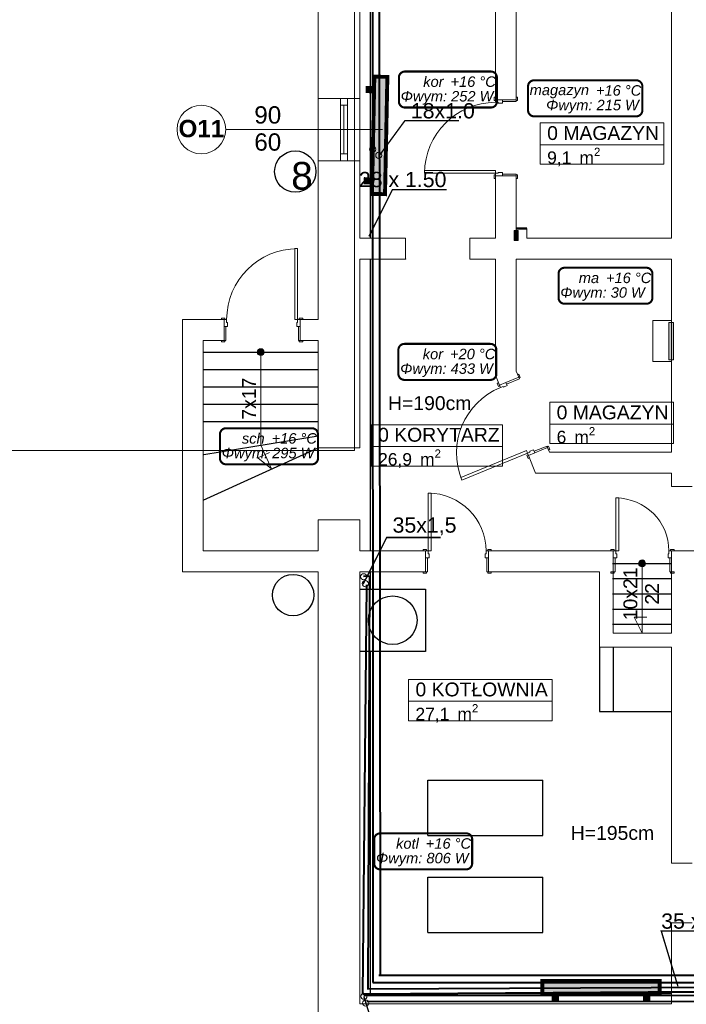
# Model space of a CAD drawing. Header units: millimetres. Extents: x 2801 to 11405, y 932 to 4606.
# Tile 3 of 8: x 5243 to 6205, y 1866 to 3287. Entities that reach past the tile are written whole.
import ezdxf
from ezdxf.lldxf.tags import DXFTag

# ---------------------------------------------------------------- set-up
doc = ezdxf.new("R2010")
doc.units = ezdxf.units.MM
doc.linetypes.add('Przerywana', pattern=[400, 200, -200])
for name, color, linetype in [('2D - Ogólne', 7, 'Continuous'), ('Elementy modelu - Strefy', 7, 'Continuous'), ('IS_Text_Konstrukcji', 7, 'Continuous'), ('Konstrukcja - Ściany zew', 7, 'Continuous'), ('Opisy - Teksty', 7, 'Continuous')]:
    doc.layers.add(name, color=color, linetype=linetype)
for name, color, linetype, true_color in [('IS_Grafika', 7, 'SOLID', 0x000000), ('IS_Grzejniki_Plan_rzut', 7, 'SOLID', 0x000000), ('IS_Opisy_działek_Therm', 7, 'SOLID', 0x000000), ('IS_Powrót', 5, 'DASH', 0x0000ff), ('IS_Rozdzielacze_Zasilanie', 1, 'SOLID', 0xff0000), ('IS_Zasilanie', 1, 'SOLID', 0xff0000)]:
    doc.layers.add(name, color=color, linetype=linetype, true_color=true_color)
doc.styles.get("Standard").update_dxf_attribs({"font": 'arial.ttf'})
doc.styles.add('STYL_AUTOMATYCZNY_1', font='arial.ttf')
doc.styles.add('STYL_AUTOMATYCZNY_2', font='arialbd.ttf')
tags = doc.linetypes.add('DASH', pattern=[15, 10, -5]).pattern_tags.tags
tags[6:7] = [DXFTag(74, 4), DXFTag(75, 0), DXFTag(340, '0'), DXFTag(46, 0.0), DXFTag(50, 0.0), DXFTag(44, 0.0), DXFTag(45, 0.0)]
tags[4:5] = [DXFTag(74, 4), DXFTag(75, 0), DXFTag(340, '0'), DXFTag(46, 0.0), DXFTag(50, 0.0), DXFTag(44, 0.0), DXFTag(45, 0.0)]
tags = doc.linetypes.add('SOLID', pattern=[10, 10, 0]).pattern_tags.tags
tags[6:7] = [DXFTag(74, 4), DXFTag(75, 0), DXFTag(340, '0'), DXFTag(46, 0.0), DXFTag(50, 0.0), DXFTag(44, 0.0), DXFTag(45, 0.0)]
tags[4:5] = [DXFTag(74, 4), DXFTag(75, 0), DXFTag(340, '0'), DXFTag(46, 0.0), DXFTag(50, 0.0), DXFTag(44, 0.0), DXFTag(45, 0.0)]

# ---------------------------------------------------------------- blocks, each defined once
blk = doc.blocks.new('Linia_7_1', base_point=(-10692, -35577))
at = {"layer": '2D - Ogólne', "linetype": 'Continuous', "lineweight": 0, "true_color": 0x000000}
blk.add_hatch(color=18, dxfattribs=at).paths.add_polyline_path([(-10742, -35577), (-10738, -35596), (-10727, -35613), (-10711, -35623), (-10692, -35627), (-10673, -35623), (-10657, -35613), (-10646, -35596), (-10642, -35577), (-10646, -35558), (-10657, -35542), (-10673, -35531), (-10692, -35527), (-10711, -35531), (-10727, -35542), (-10738, -35558)])
at = {"layer": '2D - Ogólne', "color": 7, "linetype": 'Continuous', "lineweight": 15}
blk.add_line((-10692, -35627), (-10692, -36587), dxfattribs=at)
blk.add_circle((-10692, -35577), 50, dxfattribs=at)
blk = doc.blocks.new('Linia_8_1', base_point=(-16196, -32527))
at = {"layer": '2D - Ogólne', "linetype": 'Continuous', "lineweight": 0, "true_color": 0x000000}
blk.add_hatch(color=18, dxfattribs=at).paths.add_polyline_path([(-16246, -32527), (-16242, -32546), (-16231, -32563), (-16215, -32573), (-16196, -32577), (-16177, -32573), (-16161, -32563), (-16150, -32546), (-16146, -32527), (-16150, -32508), (-16161, -32492), (-16177, -32481), (-16196, -32477), (-16215, -32481), (-16231, -32492), (-16242, -32508)])
at = {"layer": '2D - Ogólne', "color": 7, "linetype": 'Continuous', "lineweight": 15}
blk.add_line((-16196, -32577), (-16196, -33872), dxfattribs=at)
blk.add_circle((-16196, -32527), 50, dxfattribs=at)

msp = doc.modelspace()

# ---------------------------------------------------------------- hatches: boundary and pattern name
at = {"layer": '2D - Ogólne', "linetype": 'Continuous', "lineweight": 0}
for points in [[(5956.59227, 2968.74423), (5962.33598, 2968.74423), (5962.33598, 2983.10351), (5956.59227, 2983.10351)], [(6179.78221, 2850.40913), (6179.78221, 2796.42241), (6186.41788, 2796.42241), (6186.41788, 2850.40913)]]:
    msp.add_hatch(color=255, dxfattribs=at).paths.add_polyline_path(points)
at = {"layer": 'IS_Grzejniki_Plan_rzut'}
for points in [[(5754.5885, 3205.15672), (5751.19908, 3035.82418), (5770.0138, 3035.44758), (5773.40323, 3204.78012)], [(5997.08106, 1880.6181), (6166.44751, 1880.6181), (6166.44751, 1899.43659), (5997.08106, 1899.43659)]]:
    msp.add_hatch(color=8, dxfattribs=at).paths.add_polyline_path(points)

# ---------------------------------------------------------------- linework, layer by layer
at = {"lineweight": 0}
for centre in [(5752.09892, 3100.31732), (5761.01559, 3091.54425), (5739.08736, 2483.02868), (5741.61738, 2473.20174), (5739.54096, 1877.4291), (5742.07098, 1867.60216)]:
    msp.add_circle(centre, 4.45926, dxfattribs=at)
at = {"layer": '2D - Ogólne', "color": 7, "linetype": 'Continuous', "lineweight": 25}
for p, q in [((5748.61561, 3367.82213), (5748.61561, 2971.82213)), ((5748.61561, 2941.82213), (5748.61561, 2520.39268)), ((5507.61561, 2807.39268), (5673.61561, 2807.39268)), ((5507.61561, 2782.39268), (5673.61561, 2782.39268)), ((5507.61561, 2757.39268), (5673.61561, 2757.39268)), ((5507.61561, 2732.39268), (5673.61561, 2732.39268)), ((5507.61561, 2707.39268), (5673.61561, 2707.39268)), ((5508.69498, 2659.5716), (5673.61561, 2686.43147)), ((5507.61561, 2593.82952), (5673.61561, 2669.39268)), ((6098.51871, 2502.39268), (6183.51871, 2502.39268)), ((5748.61561, 2490.39268), (5748.61561, 2465.39268)), ((6098.51871, 2480.39268), (6183.51871, 2480.39268)), ((5733.61561, 2465.39268), (5828.61561, 2465.39268)), ((5828.61561, 2465.39268), (5828.61561, 2375.39268)), ((6098.51871, 2458.39268), (6183.51871, 2458.39268)), ((6098.51871, 2436.39268), (6183.51871, 2436.39268)), ((6098.51871, 2414.39268), (6183.51871, 2414.39268)), ((5828.61561, 2375.39268), (5733.61561, 2375.39268)), ((5748.61561, 2375.39268), (5748.61561, 1881.39268)), ((5831.61561, 2109.39268), (5831.61561, 2189.39268)), ((5831.61561, 2189.39268), (5997.61561, 2189.39268)), ((5997.61561, 2109.39268), (5997.61561, 2189.39268)), ((5831.61561, 2109.39268), (5997.61561, 2109.39268)), ((5831.61561, 1969.39268), (5831.61561, 2049.39268)), ((5831.61561, 2049.39268), (5997.61561, 2049.39268)), ((5997.61561, 1969.39268), (5997.61561, 2049.39268)), ((5831.61561, 1969.39268), (5997.61561, 1969.39268)), ((5748.61561, 1881.39268), (6183.51871, 1881.39268))]:
    msp.add_line(p, q, dxfattribs=at)
at = {"layer": '2D - Ogólne', "color": 7, "linetype": 'Continuous', "lineweight": 15}
for p, q in [((5540.0521, 3128.82213), (5766.54273, 3128.82213)), ((5606.07515, 2638.95153), (5590.61561, 2672.91364)), ((5586.63974, 2654.83125), (5603.22064, 2662.37887)), ((5606.07515, 2638.95153), (5586.63974, 2654.83125)), ((6141.01871, 2401.39268), (6129.52684, 2424.67087)), ((6129.52684, 2424.67087), (6147.74477, 2424.67087))]:
    msp.add_line(p, q, dxfattribs=at)
at = {"layer": '2D - Ogólne', "color": 7, "linetype": 'Continuous', "lineweight": 50}
msp.add_line((5974.51871, 2985.82213), (5959.51871, 2985.82213), dxfattribs=at)
at = {"layer": '2D - Ogólne', "color": 7, "linetype": 'Przerywana', "lineweight": 25}
for p, q in [((6079.51871, 2381.39268), (6079.51871, 2288.39268)), ((6099.51871, 2381.39268), (6099.51871, 2288.39268)), ((6079.51871, 2288.39268), (6183.51871, 2288.39268))]:
    msp.add_line(p, q, dxfattribs=at)
at = {"layer": '2D - Ogólne', "color": 255, "linetype": 'Continuous', "lineweight": 0}
for points in [[(5956.59227, 2968.74423), (5956.59227, 2983.10351), (5962.33598, 2983.10351), (5962.33598, 2968.74423)], [(6179.78221, 2850.40913), (6186.41788, 2850.40913), (6186.41788, 2796.42241), (6179.78221, 2796.42241)]]:
    msp.add_lwpolyline(points, close=True, dxfattribs=at)
at = {"layer": '2D - Ogólne', "color": 7, "linetype": 'Continuous', "lineweight": 15}
msp.add_circle((5504.92257, 3128.82213), 35.12953, dxfattribs=at)
at = {"layer": '2D - Ogólne', "color": 7, "linetype": 'Continuous', "lineweight": 25}
msp.add_circle((5781.11561, 2420.39268), 35.12953, dxfattribs=at)
at = {"layer": 'Elementy modelu - Strefy', "color": 7, "linetype": 'Continuous', "lineweight": 13}
for p, q in [((5994.06837, 3138.30136), (6172.57337, 3138.30136)), ((5994.06837, 3106.87276), (5994.06837, 3138.30136)), ((6172.57337, 3138.30136), (6172.57337, 3106.87276)), ((6172.57337, 3106.87276), (5994.06837, 3106.87276)), ((5994.06837, 3106.87276), (6172.57337, 3106.87276)), ((5994.06837, 3078.58696), (5994.06837, 3106.87276)), ((6172.57337, 3106.87276), (6172.57337, 3078.58696)), ((6172.57337, 3078.58696), (5994.06837, 3078.58696)), ((6007.70045, 2734.95361), (6186.20545, 2734.95361)), ((6007.70045, 2703.52501), (6007.70045, 2734.95361)), ((6186.20545, 2734.95361), (6186.20545, 2703.52501)), ((5750.03461, 2702.66707), (5939.72261, 2702.66707)), ((5750.03461, 2671.23847), (5750.03461, 2702.66707)), ((5939.72261, 2702.66707), (5939.72261, 2671.23847)), ((6186.20545, 2703.52501), (6007.70045, 2703.52501)), ((6007.70045, 2703.52501), (6186.20545, 2703.52501)), ((6007.70045, 2675.23921), (6007.70045, 2703.52501)), ((6186.20545, 2703.52501), (6186.20545, 2675.23921)), ((6186.20545, 2675.23921), (6007.70045, 2675.23921)), ((5939.72261, 2671.23847), (5750.03461, 2671.23847)), ((5750.03461, 2671.23847), (5939.72261, 2671.23847)), ((5750.03461, 2642.95267), (5750.03461, 2671.23847)), ((5939.72261, 2671.23847), (5939.72261, 2642.95267)), ((5939.72261, 2642.95267), (5750.03461, 2642.95267)), ((5803.9787, 2334.94763), (6011.4387, 2334.94763)), ((5803.9787, 2303.51903), (5803.9787, 2334.94763)), ((6011.4387, 2334.94763), (6011.4387, 2303.51903)), ((6011.4387, 2303.51903), (5803.9787, 2303.51903)), ((5803.9787, 2303.51903), (6011.4387, 2303.51903)), ((5803.9787, 2275.23323), (5803.9787, 2303.51903)), ((6011.4387, 2303.51903), (6011.4387, 2275.23323)), ((6011.4387, 2275.23323), (5803.9787, 2275.23323))]:
    msp.add_line(p, q, dxfattribs=at)
at = {"layer": 'IS_Grafika'}
for centre in [(5640.4885, 3068.1151), (5637.41645, 2456.63881)]:
    msp.add_circle(centre, 29.88934, dxfattribs=at)
at = {"layer": 'IS_Grzejniki_Plan_rzut', "const_width": 5.64555}
for points in [[(5754.5885, 3205.15672), (5751.19908, 3035.82418), (5770.0138, 3035.44758), (5773.40323, 3204.78012), (5754.5885, 3205.15672)], [(5754.25897, 3188.69383), (5744.85161, 3188.88213), (5744.75746, 3184.17845), (5754.16482, 3183.99015)], [(5751.52861, 3052.28707), (5742.12124, 3052.47537), (5742.21539, 3057.17905), (5751.62276, 3056.99075)], [(5997.08106, 1880.6181), (6166.44751, 1880.6181), (6166.44751, 1899.43659), (5997.08106, 1899.43659), (5997.08106, 1880.6181)], [(6013.54724, 1880.6181), (6013.54724, 1871.20885), (6018.25186, 1871.20885), (6018.25186, 1880.6181)], [(6149.98133, 1880.6181), (6149.98133, 1871.20885), (6145.2767, 1871.20885), (6145.2767, 1880.6181)]]:
    msp.add_lwpolyline(points, dxfattribs=at)
at = {"layer": 'IS_Opisy_działek_Therm', "ltscale": 10, "const_width": 2}
for points in [[(5762.31621, 3091.91275), (5798.78872, 3141.68907), (5876.93872, 3141.68907)], [(5746.87248, 2974.58186), (5780.7549, 3042.02798), (5858.9049, 3042.02798)], [(5738.50817, 2472.32135), (5772.39059, 2539.76747), (5850.54059, 2539.76747)], [(6192.81652, 1891.67552), (6168.70984, 1971.75156), (6237.85984, 1971.75156)], [(5739.42714, 1877.13155), (5754.42658, 1829.48708), (5832.57658, 1829.48708)]]:
    msp.add_lwpolyline(points, dxfattribs=at)
at = {"layer": 'IS_Powrót', "lineweight": 40, "ltscale": 10}
for p, q in [((5761.17011, 3478.14745), (5763.03913, 1907.61979)), ((5746.93218, 2483.97567), (5739.13532, 2483.62567)), ((5760.88141, 1907.74852), (6246.40639, 1907.77822))]:
    msp.add_line(p, q, dxfattribs=at)
at = {"layer": 'IS_Powrót', "lineweight": 40}
msp.add_lwpolyline([(5747.50929, 2483.68652), (5745.09561, 1888.18843), (6256.44872, 1890.44635)], dxfattribs=at)
at = {"layer": 'IS_Powrót', "lineweight": 35}
msp.add_lwpolyline([(6269.01173, 2046.21936), (6261.45113, 2046.27302), (6261.45113, 1869.69561), (5743.70242, 1869.69561)], dxfattribs=at)
at = {"layer": 'IS_Rozdzielacze_Zasilanie', "lineweight": 40}
for p, q in [((5751.98203, 3463.91618), (5752.38456, 1897.06273)), ((5738.06969, 1880.2697), (5743.58532, 2471.47567)), ((5752.38456, 1897.06273), (6293.2317, 1897.09262))]:
    msp.add_line(p, q, dxfattribs=at)
at = {"layer": 'IS_Text_Konstrukcji', "color": 18, "linetype": 'SOLID', "ltscale": 10, "true_color": 0x000000, "const_width": 3}
for points in [[(5798.70198, 3160.57567), (5922.86865, 3160.57567, 0.414214), (5931.53532, 3169.24233), (5931.53532, 3203.909, 0.414214), (5922.86865, 3212.57567), (5798.70198, 3212.57567, 0.414214), (5790.03532, 3203.909), (5790.03532, 3169.24233, 0.414214), (5798.70198, 3160.57567)], [(5985.15198, 3147.87567), (6132.81865, 3147.87567, 0.414214), (6141.48532, 3156.54233), (6141.48532, 3191.209, 0.414214), (6132.81865, 3199.87567), (5985.15198, 3199.87567, 0.414214), (5976.48532, 3191.209), (5976.48532, 3156.54233, 0.414214), (5985.15198, 3147.87567)], [(6029.15198, 2877.24567), (6147.31865, 2877.24567, 0.414214), (6155.98532, 2885.91233), (6155.98532, 2920.579, 0.414214), (6147.31865, 2929.24567), (6029.15198, 2929.24567, 0.414214), (6020.48532, 2920.579), (6020.48532, 2885.91233, 0.414214), (6029.15198, 2877.24567)], [(5797.99727, 2767.32941), (5922.16393, 2767.32941, 0.414214), (5930.8306, 2775.99608), (5930.8306, 2810.66275, 0.414214), (5922.16393, 2819.32941), (5797.99727, 2819.32941, 0.414214), (5789.3306, 2810.66275), (5789.3306, 2775.99608, 0.414214), (5797.99727, 2767.32941)], [(5540.43798, 2645.47267), (5664.60465, 2645.47267, 0.414214), (5673.27132, 2654.13933), (5673.27132, 2688.806, 0.414214), (5664.60465, 2697.47267), (5540.43798, 2697.47267, 0.414214), (5531.77132, 2688.806), (5531.77132, 2654.13933, 0.414214), (5540.43798, 2645.47267)], [(5763.02049, 2060.5783), (5887.18716, 2060.5783, 0.414214), (5895.85382, 2069.24497), (5895.85382, 2103.91163, 0.414214), (5887.18716, 2112.5783), (5763.02049, 2112.5783, 0.414214), (5754.35382, 2103.91163), (5754.35382, 2069.24497, 0.414214), (5763.02049, 2060.5783)]]:
    msp.add_lwpolyline(points, format="xyb", dxfattribs=at)
at = {"layer": 'IS_Zasilanie', "lineweight": 40, "ltscale": 10}
msp.add_line((6301.77436, 1878.37609), (5739.58891, 1878.02609), dxfattribs=at)
at = {"layer": 'IS_Zasilanie', "lineweight": 50}
msp.add_lwpolyline([(5738.06969, 1880.2697), (6287.20246, 1884.42042), (6283.27458, 2053.04791), (6292.01681, 2052.97109)], dxfattribs=at)
at = {"layer": 'Konstrukcja - Ściany zew', "linetype": 'Continuous', "lineweight": 0}
for p, q in [((5705.61561, 3173.82213), (5673.61561, 3173.82213)), ((5673.61561, 3173.82213), (5673.61561, 3083.82213)), ((5705.61561, 3173.82213), (5673.61561, 3173.82213)), ((5715.61561, 3173.82213), (5705.61561, 3173.82213)), ((5705.61561, 3173.82213), (5705.61561, 3163.82213)), ((5715.61561, 3173.82213), (5705.61561, 3173.82213)), ((5715.61561, 3173.82213), (5705.61561, 3173.82213)), ((5733.61561, 3173.82213), (5715.61561, 3173.82213)), ((5715.61561, 3163.82213), (5715.61561, 3173.82213)), ((5733.61561, 3173.82213), (5715.61561, 3173.82213)), ((5733.61561, 3173.82213), (5733.61561, 3083.82213)), ((5929.51871, 3175.62213), (5927.61871, 3175.62213)), ((5927.61871, 3175.62213), (5927.61871, 3170.62213)), ((5927.61871, 3170.62213), (5929.51871, 3170.62213)), ((5929.51871, 3171.92213), (5929.51871, 3175.62213)), ((5929.51871, 3170.62213), (5929.51871, 3175.62213)), ((5929.51871, 3171.92213), (5929.51871, 3175.62213)), ((5929.51871, 3171.92213), (5929.51871, 3175.62213)), ((5929.51871, 3171.92213), (5939.51871, 3171.92213)), ((5929.51871, 3168.12213), (5929.51871, 3171.92213)), ((5929.51871, 3171.92213), (5939.51871, 3171.92213)), ((5929.51871, 3171.92213), (5939.51871, 3171.92213)), ((5929.51871, 3171.92213), (5939.51871, 3171.92213)), ((5939.51871, 3171.92213), (5959.51871, 3171.92213)), ((5959.51871, 3171.92213), (5939.51871, 3171.92213)), ((5939.51871, 3171.92213), (5939.51871, 3169.42213)), ((5939.51871, 3171.92213), (5939.51871, 3166.92213)), ((5939.51871, 3171.92213), (5959.51871, 3171.92213)), ((5939.51871, 3171.92213), (5959.51871, 3171.92213)), ((5959.51871, 3171.92213), (5959.51871, 3175.62213)), ((5961.41871, 3175.62213), (5959.51871, 3175.62213)), ((5959.51871, 3175.62213), (5959.51871, 3170.62213)), ((5959.51871, 3171.92213), (5959.51871, 3175.62213)), ((5959.51871, 3171.92213), (5959.51871, 3175.62213)), ((5959.51871, 3169.42213), (5959.51871, 3171.92213)), ((5959.51871, 3170.62213), (5961.41871, 3170.62213)), ((5961.41871, 3170.62213), (5961.41871, 3175.62213)), ((5705.61561, 3163.82213), (5715.61561, 3163.82213)), ((5705.61561, 3163.82213), (5705.61561, 3093.82213)), ((5710.61561, 3163.82213), (5710.61561, 3093.82213)), ((5715.61561, 3093.82213), (5715.61561, 3163.82213)), ((5933.51871, 3168.12213), (5929.51871, 3168.12213)), ((5933.51871, 3166.92213), (5933.51871, 3168.12213)), ((5939.51871, 3166.92213), (5933.51871, 3166.92213)), ((5939.51871, 3169.42213), (5959.51871, 3169.42213)), ((5715.61561, 3093.82213), (5705.61561, 3093.82213)), ((5705.61561, 3093.82213), (5705.61561, 3083.82213)), ((5715.61561, 3083.82213), (5715.61561, 3093.82213)), ((5705.61561, 3083.82213), (5673.61561, 3083.82213)), ((5705.61561, 3083.82213), (5673.61561, 3083.82213)), ((5715.61561, 3083.82213), (5705.61561, 3083.82213)), ((5715.61561, 3083.82213), (5705.61561, 3083.82213)), ((5715.61561, 3083.82213), (5705.61561, 3083.82213)), ((5733.61561, 3083.82213), (5715.61561, 3083.82213)), ((5733.61561, 3083.82213), (5715.61561, 3083.82213)), ((5929.51871, 3069.72213), (5827.11871, 3069.72213)), ((5827.11871, 3069.72213), (5827.11871, 3065.72213)), ((5827.11871, 3065.72213), (5929.51871, 3065.72213)), ((5927.61871, 3063.22213), (5927.61871, 3058.22213)), ((5929.51871, 3063.22213), (5927.61871, 3063.22213)), ((5927.61871, 3058.22213), (5929.51871, 3058.22213)), ((5929.51871, 3065.72213), (5929.51871, 3069.72213)), ((5929.51871, 3061.92213), (5929.51871, 3065.72213)), ((5929.51871, 3065.72213), (5933.51871, 3065.72213)), ((5929.51871, 3058.22213), (5929.51871, 3063.22213)), ((5929.51871, 3061.92213), (5929.51871, 3058.22213)), ((5929.51871, 3061.92213), (5939.51871, 3061.92213)), ((5939.51871, 3061.92213), (5929.51871, 3061.92213)), ((5929.51871, 3061.92213), (5939.51871, 3061.92213)), ((5929.51871, 3061.92213), (5939.51871, 3061.92213)), ((5929.51871, 3061.92213), (5929.51871, 3058.22213)), ((5929.51871, 3061.92213), (5929.51871, 3058.22213)), ((5933.51871, 3065.72213), (5933.51871, 3066.92213)), ((5933.51871, 3066.92213), (5939.51871, 3066.92213)), ((5939.51871, 3066.92213), (5939.51871, 3061.92213)), ((5959.51871, 3064.42213), (5939.51871, 3064.42213)), ((5939.51871, 3064.42213), (5939.51871, 3061.92213)), ((5939.51871, 3061.92213), (5959.51871, 3061.92213)), ((5939.51871, 3061.92213), (5959.51871, 3061.92213)), ((5939.51871, 3061.92213), (5959.51871, 3061.92213)), ((5939.51871, 3061.92213), (5959.51871, 3061.92213)), ((5959.51871, 3061.92213), (5959.51871, 3064.42213)), ((5959.51871, 3063.22213), (5959.51871, 3058.22213)), ((5961.41871, 3063.22213), (5959.51871, 3063.22213)), ((5959.51871, 3061.92213), (5959.51871, 3058.22213)), ((5959.51871, 3061.92213), (5959.51871, 3058.22213)), ((5959.51871, 3061.92213), (5959.51871, 3058.22213)), ((5959.51871, 3058.22213), (5961.41871, 3058.22213)), ((5961.41871, 3058.22213), (5961.41871, 3063.22213)), ((5799.61561, 2941.82213), (5799.61561, 2971.82213)), ((5799.61561, 2941.82213), (5799.61561, 2971.82213)), ((5892.61561, 2941.82213), (5892.61561, 2971.82213)), ((5892.61561, 2941.82213), (5892.61561, 2971.82213)), ((5639.81561, 2854.39268), (5639.81561, 2956.79268)), ((5639.81561, 2956.79268), (5643.81561, 2956.79268)), ((5643.81561, 2956.79268), (5643.81561, 2854.39268)), ((5533.91561, 2854.39268), (5533.91561, 2856.29268)), ((5533.91561, 2856.29268), (5538.91561, 2856.29268)), ((5537.61561, 2854.39268), (5533.91561, 2854.39268)), ((5538.91561, 2854.39268), (5533.91561, 2854.39268)), ((5537.61561, 2854.39268), (5533.91561, 2854.39268)), ((5537.61561, 2854.39268), (5533.91561, 2854.39268)), ((5537.61561, 2854.39268), (5537.61561, 2844.39268)), ((5541.41561, 2854.39268), (5537.61561, 2854.39268)), ((5537.61561, 2854.39268), (5537.61561, 2844.39268)), ((5537.61561, 2854.39268), (5537.61561, 2844.39268)), ((5537.61561, 2854.39268), (5537.61561, 2844.39268)), ((5537.61561, 2844.39268), (5537.61561, 2824.39268)), ((5537.61561, 2824.39268), (5537.61561, 2844.39268)), ((5537.61561, 2844.39268), (5540.11561, 2844.39268)), ((5537.61561, 2844.39268), (5542.61561, 2844.39268)), ((5537.61561, 2844.39268), (5537.61561, 2824.39268)), ((5537.61561, 2844.39268), (5537.61561, 2824.39268)), ((5538.91561, 2856.29268), (5538.91561, 2854.39268)), ((5540.11561, 2844.39268), (5540.11561, 2824.39268)), ((5541.41561, 2850.39268), (5541.41561, 2854.39268)), ((5542.61561, 2850.39268), (5541.41561, 2850.39268)), ((5542.61561, 2844.39268), (5542.61561, 2850.39268)), ((5643.81561, 2854.39268), (5639.81561, 2854.39268)), ((5643.81561, 2850.39268), (5642.61561, 2850.39268)), ((5642.61561, 2850.39268), (5642.61561, 2844.39268)), ((5642.61561, 2844.39268), (5647.61561, 2844.39268)), ((5647.61561, 2854.39268), (5643.81561, 2854.39268)), ((5643.81561, 2854.39268), (5643.81561, 2850.39268)), ((5645.11561, 2824.39268), (5645.11561, 2844.39268)), ((5645.11561, 2844.39268), (5647.61561, 2844.39268)), ((5646.31561, 2856.29268), (5651.31561, 2856.29268)), ((5646.31561, 2854.39268), (5646.31561, 2856.29268)), ((5651.31561, 2854.39268), (5646.31561, 2854.39268)), ((5647.61561, 2854.39268), (5651.31561, 2854.39268)), ((5647.61561, 2854.39268), (5647.61561, 2844.39268)), ((5647.61561, 2844.39268), (5647.61561, 2854.39268)), ((5647.61561, 2854.39268), (5647.61561, 2844.39268)), ((5647.61561, 2854.39268), (5647.61561, 2844.39268)), ((5647.61561, 2854.39268), (5651.31561, 2854.39268)), ((5647.61561, 2854.39268), (5651.31561, 2854.39268)), ((5647.61561, 2844.39268), (5647.61561, 2824.39268)), ((5647.61561, 2844.39268), (5647.61561, 2824.39268)), ((5647.61561, 2844.39268), (5647.61561, 2824.39268)), ((5647.61561, 2844.39268), (5647.61561, 2824.39268)), ((5651.31561, 2856.29268), (5651.31561, 2854.39268)), ((5537.61561, 2824.39268), (5533.91561, 2824.39268)), ((5533.91561, 2822.49268), (5533.91561, 2824.39268)), ((5533.91561, 2824.39268), (5538.91561, 2824.39268)), ((5537.61561, 2824.39268), (5533.91561, 2824.39268)), ((5537.61561, 2824.39268), (5533.91561, 2824.39268)), ((5538.91561, 2822.49268), (5533.91561, 2822.49268)), ((5540.11561, 2824.39268), (5537.61561, 2824.39268)), ((5538.91561, 2824.39268), (5538.91561, 2822.49268)), ((5647.61561, 2824.39268), (5645.11561, 2824.39268)), ((5646.31561, 2824.39268), (5651.31561, 2824.39268)), ((5646.31561, 2822.49268), (5646.31561, 2824.39268)), ((5651.31561, 2822.49268), (5646.31561, 2822.49268)), ((5647.61561, 2824.39268), (5651.31561, 2824.39268)), ((5647.61561, 2824.39268), (5651.31561, 2824.39268)), ((5647.61561, 2824.39268), (5651.31561, 2824.39268)), ((5651.31561, 2824.39268), (5651.31561, 2822.49268)), ((5963.3786, 2775.42038), (5961.62082, 2774.69912)), ((5963.02539, 2771.27608), (5961.62082, 2774.69912)), ((5961.62082, 2774.69912), (5963.51888, 2770.07339)), ((5963.02539, 2771.27608), (5961.62082, 2774.69912)), ((5963.02539, 2771.27608), (5961.62082, 2774.69912)), ((5965.27666, 2770.79465), (5963.3786, 2775.42038)), ((5933.86645, 2763.31076), (5932.10867, 2762.58949)), ((5932.10867, 2762.58949), (5934.00673, 2757.96377)), ((5935.27101, 2759.88772), (5933.86645, 2763.31076)), ((5935.76451, 2758.68503), (5933.86645, 2763.31076)), ((5935.27101, 2759.88772), (5933.86645, 2763.31076)), ((5935.27101, 2759.88772), (5933.86645, 2763.31076)), ((5934.00673, 2757.96377), (5935.76451, 2758.68503)), ((5935.27101, 2759.88772), (5944.52247, 2763.68384)), ((5935.27101, 2759.88772), (5944.52247, 2763.68384)), ((5935.27101, 2759.88772), (5944.52247, 2763.68384)), ((5935.27101, 2759.88772), (5944.52247, 2763.68384)), ((5936.71354, 2756.37216), (5935.27101, 2759.88772)), ((5946.42053, 2759.05811), (5940.86966, 2756.78044)), ((5944.52247, 2763.68384), (5963.02539, 2771.27608)), ((5963.02539, 2771.27608), (5944.52247, 2763.68384)), ((5944.52247, 2763.68384), (5963.02539, 2771.27608)), ((5944.52247, 2763.68384), (5963.02539, 2771.27608)), ((5944.52247, 2763.68384), (5945.4715, 2761.37097)), ((5944.52247, 2763.68384), (5946.42053, 2759.05811)), ((5945.4715, 2761.37097), (5963.97442, 2768.96322)), ((5963.97442, 2768.96322), (5963.02539, 2771.27608)), ((5963.51888, 2770.07339), (5965.27666, 2770.79465)), ((5940.41412, 2757.89061), (5936.71354, 2756.37216)), ((5940.86966, 2756.78044), (5940.41412, 2757.89061)), ((5673.61561, 2669.39268), (5733.61561, 2669.39268)), ((5673.61561, 2669.39268), (5733.61561, 2669.39268)), ((5974.06737, 2665.33782), (5879.33244, 2626.46554)), ((5880.85089, 2622.76496), (5975.58582, 2661.63724)), ((5975.58582, 2661.63724), (5974.06737, 2665.33782)), ((5976.53485, 2659.32437), (5974.77707, 2658.60311)), ((5974.77707, 2658.60311), (5976.67513, 2653.97738)), ((5975.58582, 2661.63724), (5979.2864, 2663.15569)), ((5977.02834, 2658.12168), (5975.58582, 2661.63724)), ((5978.43291, 2654.69865), (5976.53485, 2659.32437)), ((5977.02834, 2658.12168), (5986.2798, 2661.91781)), ((5986.2798, 2661.91781), (5977.02834, 2658.12168)), ((5977.02834, 2658.12168), (5986.2798, 2661.91781)), ((5977.02834, 2658.12168), (5986.2798, 2661.91781)), ((5978.83087, 2664.26586), (5984.38174, 2666.54353)), ((5979.2864, 2663.15569), (5978.83087, 2664.26586)), ((5984.38174, 2666.54353), (5986.2798, 2661.91781)), ((6003.83369, 2671.82291), (5985.33077, 2664.23067)), ((5985.33077, 2664.23067), (5986.2798, 2661.91781)), ((5986.2798, 2661.91781), (6004.78272, 2669.51005)), ((5986.2798, 2661.91781), (6004.78272, 2669.51005)), ((5986.2798, 2661.91781), (6004.78272, 2669.51005)), ((5986.2798, 2661.91781), (6004.78272, 2669.51005)), ((6004.78272, 2669.51005), (6003.83369, 2671.82291)), ((6006.047, 2671.434), (6004.28922, 2670.71274)), ((6004.28922, 2670.71274), (6006.18728, 2666.08701)), ((6004.78272, 2669.51005), (6006.18728, 2666.08701)), ((6004.78272, 2669.51005), (6006.18728, 2666.08701)), ((6004.78272, 2669.51005), (6006.18728, 2666.08701)), ((6007.94506, 2666.80827), (6006.047, 2671.434)), ((6006.18728, 2666.08701), (6007.94506, 2666.80827)), ((5976.67513, 2653.97738), (5978.43291, 2654.69865)), ((5977.02834, 2658.12168), (5978.43291, 2654.69865)), ((5977.02834, 2658.12168), (5978.43291, 2654.69865)), ((5977.02834, 2658.12168), (5978.43291, 2654.69865)), ((5879.33244, 2626.46554), (5880.85089, 2622.76496)), ((5832.41561, 2603.79268), (5832.41561, 2520.39268)), ((5836.41561, 2603.79268), (5832.41561, 2603.79268)), ((5836.41561, 2520.39268), (5836.41561, 2603.79268)), ((6103.31871, 2596.79268), (6103.31871, 2520.39268)), ((6107.31871, 2596.79268), (6103.31871, 2596.79268)), ((6107.31871, 2520.39268), (6107.31871, 2596.79268)), ((5673.61561, 2565.39268), (5733.61561, 2565.39268)), ((5673.61561, 2565.39268), (5733.61561, 2565.39268)), ((5829.91561, 2522.29268), (5824.91561, 2522.29268)), ((5824.91561, 2522.29268), (5824.91561, 2520.39268)), ((5828.61561, 2520.39268), (5824.91561, 2520.39268)), ((5824.91561, 2520.39268), (5829.91561, 2520.39268)), ((5828.61561, 2520.39268), (5824.91561, 2520.39268)), ((5828.61561, 2520.39268), (5824.91561, 2520.39268)), ((5828.61561, 2520.39268), (5828.61561, 2510.39268)), ((5828.61561, 2510.39268), (5828.61561, 2520.39268)), ((5828.61561, 2520.39268), (5832.41561, 2520.39268)), ((5828.61561, 2520.39268), (5828.61561, 2510.39268)), ((5828.61561, 2520.39268), (5828.61561, 2510.39268)), ((5829.91561, 2520.39268), (5829.91561, 2522.29268)), ((5832.41561, 2520.39268), (5832.41561, 2516.39268)), ((5832.41561, 2520.39268), (5836.41561, 2520.39268)), ((5832.41561, 2516.39268), (5833.61561, 2516.39268)), ((5833.61561, 2516.39268), (5833.61561, 2510.39268)), ((5914.61561, 2510.39268), (5914.61561, 2516.39268)), ((5914.61561, 2516.39268), (5915.81561, 2516.39268)), ((5915.81561, 2516.39268), (5915.81561, 2520.39268)), ((5915.81561, 2520.39268), (5919.61561, 2520.39268)), ((5923.31561, 2522.29268), (5918.31561, 2522.29268)), ((5918.31561, 2522.29268), (5918.31561, 2520.39268)), ((5918.31561, 2520.39268), (5923.31561, 2520.39268)), ((5919.61561, 2520.39268), (5923.31561, 2520.39268)), ((5919.61561, 2520.39268), (5919.61561, 2510.39268)), ((5919.61561, 2520.39268), (5919.61561, 2510.39268)), ((5919.61561, 2520.39268), (5919.61561, 2510.39268)), ((5919.61561, 2520.39268), (5919.61561, 2510.39268)), ((5919.61561, 2520.39268), (5923.31561, 2520.39268)), ((5919.61561, 2520.39268), (5923.31561, 2520.39268)), ((5923.31561, 2520.39268), (5923.31561, 2522.29268)), ((6100.81871, 2522.29268), (6095.81871, 2522.29268)), ((6095.81871, 2522.29268), (6095.81871, 2520.39268)), ((6099.51871, 2520.39268), (6095.81871, 2520.39268)), ((6095.81871, 2520.39268), (6100.81871, 2520.39268)), ((6099.51871, 2520.39268), (6095.81871, 2520.39268)), ((6099.51871, 2520.39268), (6095.81871, 2520.39268)), ((6099.51871, 2520.39268), (6099.51871, 2510.39268)), ((6099.51871, 2510.39268), (6099.51871, 2520.39268)), ((6099.51871, 2520.39268), (6103.31871, 2520.39268)), ((6099.51871, 2520.39268), (6099.51871, 2510.39268)), ((6099.51871, 2520.39268), (6099.51871, 2510.39268)), ((6100.81871, 2520.39268), (6100.81871, 2522.29268)), ((6103.31871, 2520.39268), (6103.31871, 2516.39268)), ((6103.31871, 2520.39268), (6107.31871, 2520.39268)), ((6103.31871, 2516.39268), (6104.51871, 2516.39268)), ((6104.51871, 2516.39268), (6104.51871, 2510.39268)), ((6178.51871, 2510.39268), (6178.51871, 2516.39268)), ((6178.51871, 2516.39268), (6179.71871, 2516.39268)), ((6179.71871, 2516.39268), (6179.71871, 2520.39268)), ((6179.71871, 2520.39268), (6183.51871, 2520.39268)), ((6187.21871, 2522.29268), (6182.21871, 2522.29268)), ((6182.21871, 2522.29268), (6182.21871, 2520.39268)), ((6182.21871, 2520.39268), (6187.21871, 2520.39268)), ((6183.51871, 2520.39268), (6187.21871, 2520.39268)), ((6183.51871, 2520.39268), (6183.51871, 2510.39268)), ((6183.51871, 2520.39268), (6183.51871, 2510.39268)), ((6183.51871, 2520.39268), (6183.51871, 2510.39268)), ((6183.51871, 2520.39268), (6183.51871, 2510.39268)), ((6183.51871, 2520.39268), (6187.21871, 2520.39268)), ((6183.51871, 2520.39268), (6187.21871, 2520.39268)), ((6187.21871, 2520.39268), (6187.21871, 2522.29268)), ((5828.61561, 2510.39268), (5828.61561, 2490.39268)), ((5828.61561, 2510.39268), (5828.61561, 2490.39268)), ((5831.11561, 2510.39268), (5828.61561, 2510.39268)), ((5833.61561, 2510.39268), (5828.61561, 2510.39268)), ((5828.61561, 2510.39268), (5828.61561, 2490.39268)), ((5828.61561, 2510.39268), (5828.61561, 2490.39268)), ((5831.11561, 2490.39268), (5831.11561, 2510.39268)), ((5919.61561, 2510.39268), (5914.61561, 2510.39268)), ((5917.11561, 2510.39268), (5917.11561, 2490.39268)), ((5919.61561, 2510.39268), (5917.11561, 2510.39268)), ((5919.61561, 2510.39268), (5919.61561, 2490.39268)), ((5919.61561, 2490.39268), (5919.61561, 2510.39268)), ((5919.61561, 2510.39268), (5919.61561, 2490.39268)), ((5919.61561, 2510.39268), (5919.61561, 2490.39268)), ((6099.51871, 2510.39268), (6099.51871, 2490.39268)), ((6099.51871, 2510.39268), (6099.51871, 2490.39268)), ((6102.01871, 2510.39268), (6099.51871, 2510.39268)), ((6104.51871, 2510.39268), (6099.51871, 2510.39268)), ((6099.51871, 2510.39268), (6099.51871, 2490.39268)), ((6099.51871, 2510.39268), (6099.51871, 2490.39268)), ((6102.01871, 2490.39268), (6102.01871, 2510.39268)), ((6183.51871, 2510.39268), (6178.51871, 2510.39268)), ((6181.01871, 2510.39268), (6181.01871, 2490.39268)), ((6183.51871, 2510.39268), (6181.01871, 2510.39268)), ((6183.51871, 2510.39268), (6183.51871, 2490.39268)), ((6183.51871, 2490.39268), (6183.51871, 2510.39268)), ((6183.51871, 2510.39268), (6183.51871, 2490.39268)), ((6183.51871, 2510.39268), (6183.51871, 2490.39268)), ((5828.61561, 2490.39268), (5824.91561, 2490.39268)), ((5829.91561, 2490.39268), (5824.91561, 2490.39268)), ((5824.91561, 2490.39268), (5824.91561, 2488.49268)), ((5828.61561, 2490.39268), (5824.91561, 2490.39268)), ((5828.61561, 2490.39268), (5824.91561, 2490.39268)), ((5824.91561, 2488.49268), (5829.91561, 2488.49268)), ((5828.61561, 2490.39268), (5831.11561, 2490.39268)), ((5829.91561, 2488.49268), (5829.91561, 2490.39268)), ((5917.11561, 2490.39268), (5919.61561, 2490.39268)), ((5923.31561, 2490.39268), (5918.31561, 2490.39268)), ((5918.31561, 2490.39268), (5918.31561, 2488.49268)), ((5918.31561, 2488.49268), (5923.31561, 2488.49268)), ((5919.61561, 2490.39268), (5923.31561, 2490.39268)), ((5919.61561, 2490.39268), (5923.31561, 2490.39268)), ((5919.61561, 2490.39268), (5923.31561, 2490.39268)), ((5923.31561, 2488.49268), (5923.31561, 2490.39268)), ((6099.51871, 2490.39268), (6095.81871, 2490.39268)), ((6100.81871, 2490.39268), (6095.81871, 2490.39268)), ((6095.81871, 2490.39268), (6095.81871, 2488.49268)), ((6099.51871, 2490.39268), (6095.81871, 2490.39268)), ((6099.51871, 2490.39268), (6095.81871, 2490.39268)), ((6095.81871, 2488.49268), (6100.81871, 2488.49268)), ((6099.51871, 2490.39268), (6102.01871, 2490.39268)), ((6100.81871, 2488.49268), (6100.81871, 2490.39268)), ((6181.01871, 2490.39268), (6183.51871, 2490.39268)), ((6187.21871, 2490.39268), (6182.21871, 2490.39268)), ((6182.21871, 2490.39268), (6182.21871, 2488.49268)), ((6182.21871, 2488.49268), (6187.21871, 2488.49268)), ((6183.51871, 2490.39268), (6187.21871, 2490.39268)), ((6183.51871, 2490.39268), (6187.21871, 2490.39268)), ((6183.51871, 2490.39268), (6187.21871, 2490.39268)), ((6187.21871, 2488.49268), (6187.21871, 2490.39268)), ((6183.51871, 2069.39268), (6213.51871, 2069.39268)), ((6183.51871, 2069.39268), (6213.51871, 2069.39268)), ((6183.51871, 1983.39268), (6213.51871, 1983.39268)), ((6183.51871, 1983.39268), (6213.51871, 1983.39268))]:
    msp.add_line(p, q, dxfattribs=at)
for points in [[(5293.44873, 3510.60786), (5293.44873, 3454.57547), (5725.99535, 3454.57547), (5725.99535, 2665.39739)], [(5673.61561, 3367.82213), (5673.61561, 3173.82214)], [(5733.61561, 3173.82214), (5733.61561, 3367.82213)], [(5929.51871, 3367.82213), (5929.51871, 3171.92213)], [(5959.51871, 3171.92213), (5959.51871, 3367.82213)], [(6183.51871, 3367.82213), (6183.51871, 2971.82213)], [(5673.61561, 3083.82213), (5673.61561, 2854.39268)], [(5733.61561, 2971.82213), (5733.61561, 3083.82213)], [(5929.51871, 3061.92213), (5929.51871, 2971.82213)], [(5959.51871, 2971.82213), (5959.51871, 3061.92213)], [(5959.51871, 2985.82213), (5959.51871, 2971.82213)], [(5974.51871, 2971.82213), (5974.51871, 2985.82213)], [(5799.61561, 2971.82213), (5733.61561, 2971.82213)], [(5929.51871, 2971.82213), (5892.61561, 2971.82213)], [(6183.51871, 2971.82213), (5974.51871, 2971.82213)], [(5733.61561, 2669.39267), (5733.61561, 2941.82213)], [(5733.61561, 2941.82213), (5799.61561, 2941.82213)], [(5892.61561, 2941.82213), (5929.51871, 2941.82213)], [(5929.51871, 2941.82213), (5929.51871, 2773.90655)], [(5959.51871, 2779.82213), (5959.51871, 2941.82213)], [(5959.51871, 2941.82213), (6183.51871, 2941.82213)], [(6183.51871, 2941.82213), (6183.51871, 2662.8422)], [(5477.61561, 2854.39268), (5507.61561, 2854.39268)], [(5477.61561, 2854.39268), (5477.61561, 2520.39268)], [(5537.61561, 2854.39268), (5507.61561, 2854.39268)], [(5673.61561, 2854.39268), (5647.61561, 2854.39268)], [(6183.51871, 2852.8422), (6156.51871, 2852.8422)], [(6156.51871, 2852.8422), (6156.51871, 2793.8422)], [(6183.51871, 2793.8422), (6183.51871, 2852.8422)], [(5507.61561, 2520.39268), (5507.61561, 2824.39268)], [(5507.61561, 2824.39268), (5537.61561, 2824.39268)], [(5647.61561, 2824.39268), (5673.61561, 2824.39268)], [(5673.61561, 2824.39268), (5673.61561, 2669.39267)], [(6156.51871, 2793.8422), (6183.51871, 2793.8422)], [(5929.51871, 2773.90655), (5935.27101, 2759.88772)], [(5963.02539, 2771.27608), (5959.51871, 2779.82213)], [(6007.51871, 2662.8422), (6004.78272, 2669.51005)], [(6183.51871, 2662.8422), (6007.51871, 2662.8422)], [(5977.02834, 2658.12168), (5987.40119, 2632.8422)], [(5987.40119, 2632.8422), (6183.51871, 2632.8422)], [(6183.51871, 2632.8422), (6183.51871, 2613.39268)], [(6183.51871, 2613.39268), (6213.51871, 2613.39268)], [(5673.61561, 2565.39267), (5673.61561, 2520.39268)], [(5733.61561, 2520.39268), (5733.61561, 2565.39267)], [(5477.61561, 2490.39268), (5477.61561, 2520.39268)], [(5673.61561, 2520.39268), (5507.61561, 2520.39268)], [(5828.61561, 2520.39268), (5733.61561, 2520.39268)], [(6099.51871, 2520.39268), (5919.61561, 2520.39268)], [(6219.61561, 2520.39268), (6183.51872, 2520.39268)], [(5477.61561, 2490.39268), (5673.61561, 2490.39268)], [(5673.61561, 2490.39268), (5673.61561, 1866.39268)], [(5733.61561, 1866.39268), (5733.61561, 2490.39268)], [(5733.61561, 2490.39268), (5828.61561, 2490.39268)], [(5919.61561, 2490.39268), (6079.51871, 2490.39268)], [(6079.51871, 2490.39268), (6079.51871, 2381.39268)], [(6099.51871, 2401.39268), (6099.51871, 2490.39268)], [(6183.51871, 2490.39268), (6183.51871, 2401.39268)], [(6183.51871, 2401.39268), (6099.51871, 2401.39268)], [(6079.51871, 2381.39268), (6099.51871, 2381.39268)], [(6099.51871, 2381.39268), (6183.51871, 2381.39268)], [(6183.51871, 2381.39268), (6183.51871, 2069.39268)], [(6183.51871, 1983.39268), (6183.51871, 1866.39268)], [(5673.61561, 1810.39268), (5673.61561, 1866.39268)], [(6183.51871, 1866.39268), (5733.61561, 1866.39268)]]:
    msp.add_lwpolyline(points, dxfattribs=at)
at = {"layer": 'Konstrukcja - Ściany zew', "color": 7, "linetype": 'Continuous', "lineweight": 15}
msp.add_lwpolyline([(5725.99535, 2665.39739), (3904.3182, 2665.39739)], dxfattribs=at)
at = {"layer": 'Konstrukcja - Ściany zew', "linetype": 'Continuous', "lineweight": 0}
for centre, radius, start, end in [((5929.51871, 3065.72213), 102.4, 90, 180), ((5643.81561, 2854.39268), 102.4, 90, 180), ((5975.58582, 2661.63724), 102.4, 112.30965668, 202.30965668), ((5832.41561, 2520.39268), 83.4, 0, 90), ((6103.31871, 2520.39268), 76.4, 0, 90)]:
    msp.add_arc(centre, radius, start, end, dxfattribs=at)
for p in [(5799.61561, 2941.82213), (5799.61561, 2941.82213), (5892.61561, 2941.82213), (5892.61561, 2941.82213)]:
    msp.add_point(p, dxfattribs=at)

# ---------------------------------------------------------------- block references
at = {"layer": '2D - Ogólne', "color": 7, "linetype": 'Continuous', "lineweight": 15, "xscale": 0.1, "yscale": 0.1, "zscale": 0.1}
for name, p in [('Linia_8_1', (5590.61561, 2807.39268)), ('Linia_7_1', (6141.01871, 2502.39268))]:
    msp.add_blockref(name, p, dxfattribs=at)

# ---------------------------------------------------------------- texts
at = {"layer": 'Elementy modelu - Strefy', "color": 7, "linetype": 'Continuous', "lineweight": 13, "attachment_point": 1, "style": 'STYL_AUTOMATYCZNY_1'}
for s, insert, char_height in [('\\A1;{\\pql;\\pt0,100;\\fArial|b0|i0|c238|p0;\\W1.000000;0 MAGAZYN\\fArial|b0|i0|c238|p0;\\W1.000000;\\A1{\\H.66x;\\S^  ;}\\fArial|b0|i0|c238|p0;\\W1.000000;\\fArial|b0|i0|c238|p0;\\W1.000000;\\A1{\\H.66x;\\S^  ;}}', (6004.06837, 3133.72994), 20), ('\\A1;{\\pql;\\pt0,100;\\fArial|b0|i0|c238|p0;\\W1.000000;9,1\\fArial|b0|i0|c238|p0;\\W1.000000;\\A1{\\H.66x;\\S^  ;}\\fArial|b0|i0|c238|p0;\\W1.000000; m\\fArial|b0|i0|c238|p0;\\W1.000000;\\A1{\\H.66x;\\S2^  ;}}', (6004.06837, 3102.50134), 18), ('\\A1;{\\pql;\\pt0,100;\\fArial|b0|i0|c238|p0;\\W1.000000;0 MAGAZYN\\fArial|b0|i0|c238|p0;\\W1.000000;\\A1{\\H.66x;\\S^  ;}\\fArial|b0|i0|c238|p0;\\W1.000000;\\fArial|b0|i0|c238|p0;\\W1.000000;\\A1{\\H.66x;\\S^  ;}}', (6017.70045, 2730.38219), 20), ('\\A1;{\\pql;\\pt0,100;\\fArial|b0|i0|c238|p0;\\W1.000000;0 KORYTARZ\\fArial|b0|i0|c238|p0;\\W1.000000;\\A1{\\H.66x;\\S^  ;}\\fArial|b0|i0|c238|p0;\\W1.000000;\\fArial|b0|i0|c238|p0;\\W1.000000;\\A1{\\H.66x;\\S^  ;}}', (5760.03461, 2698.09565), 20), ('\\A1;{\\pql;\\pt0,100;\\fArial|b0|i0|c238|p0;\\W1.000000;6\\fArial|b0|i0|c238|p0;\\W1.000000;\\A1{\\H.66x;\\S^  ;}\\fArial|b0|i0|c238|p0;\\W1.000000; m\\fArial|b0|i0|c238|p0;\\W1.000000;\\A1{\\H.66x;\\S2^  ;}}', (6017.70045, 2699.15358), 18), ('\\A1;{\\pql;\\pt0,100;\\fArial|b0|i0|c238|p0;\\W1.000000;26,9\\fArial|b0|i0|c238|p0;\\W1.000000;\\A1{\\H.66x;\\S^  ;}\\fArial|b0|i0|c238|p0;\\W1.000000; m\\fArial|b0|i0|c238|p0;\\W1.000000;\\A1{\\H.66x;\\S2^  ;}}', (5760.03461, 2666.86705), 18), ('\\A1;\\pt0,100;0 KOTŁOWNIA{\\H0.66x;\\S^  ;\\S^  ;}', (5813.9787, 2330.3762), 20), ('\\A1;{\\pql;\\pt0,100;\\fArial|b0|i0|c238|p0;\\W1.000000;27,1\\fArial|b0|i0|c238|p0;\\W1.000000;\\A1{\\H.66x;\\S^  ;}\\fArial|b0|i0|c238|p0;\\W1.000000; m\\fArial|b0|i0|c238|p0;\\W1.000000;\\A1{\\H.66x;\\S2^  ;}}', (5813.9787, 2299.1476), 18)]:
    msp.add_mtext(s, dxfattribs=dict(at, insert=insert, char_height=char_height))
at = {"layer": 'IS_Grafika', "insert": (5650.11532, 3081.99567), "char_height": 40, "attachment_point": 2}
msp.add_mtext('{\\fArial|b0|i0|c238|p34;8}', dxfattribs=at)
at = {"layer": 'IS_Opisy_działek_Therm', "ltscale": 10, "char_height": 22}
for s, insert, attachment_point in [(' 18x1.0', (5798.78872, 3144.56907), 7), ('28 x 1.50', (5858.67357, 3045.3527), 9), (' 35x1,5', (5772.39059, 2542.64747), 7), ('35 x 1.5', (6168.70984, 1974.63156), 7)]:
    msp.add_mtext(s, dxfattribs=dict(at, insert=insert, attachment_point=attachment_point))
at = {"layer": 'IS_Text_Konstrukcji', "color": 18, "linetype": 'SOLID', "ltscale": 10, "true_color": 0x000000, "char_height": 15.12}
for s, insert, attachment_point in [('\\fArial|b0|i1;kor', (5854.53532, 3190.17567), 9), ('\\fArial|b0|i1;+16 °C', (5864.53532, 3190.17567), 7), ('\\fArial|b0|i1;Φwym: 252 W', (5859.53532, 3184.41567), 2), ('\\fArial|b0|i1;magazyn', (6064.48532, 3173.87567), 9), ('\\fArial|b0|i1;+16 °C', (6074.48532, 3177.47567), 7), ('\\fArial|b0|i1;Φwym: 215 W', (6069.48532, 3171.71567), 2), ('\\fArial|b0|i1;ma', (6078.98532, 2906.84567), 9), ('\\fArial|b0|i1;+16 °C', (6088.98532, 2906.84567), 7), ('\\fArial|b0|i1;Φwym: 30 W', (6083.98532, 2901.08567), 2), ('\\fArial|b0|i1;kor', (5853.8306, 2796.92941), 9), ('\\fArial|b0|i1;+20 °C', (5863.8306, 2796.92941), 7), ('\\fArial|b0|i1;Φwym: 433 W', (5858.8306, 2791.16941), 2), ('\\fArial|b0|i1;sch', (5596.27132, 2675.07267), 9), ('\\fArial|b0|i1;+16 °C', (5606.27132, 2675.07267), 7), ('\\fArial|b0|i1;Φwym: 295 W', (5601.27132, 2669.31267), 2), ('\\fArial|b0|i1;kotl', (5818.85382, 2090.1783), 9), ('{\\fArial|b0|i1|c238|p34;+16 °C}', (5828.85382, 2090.1783), 7), ('\\fArial|b0|i1;Φwym: 806 W', (5823.85382, 2084.4183), 2)]:
    msp.add_mtext(s, dxfattribs=dict(at, insert=insert, attachment_point=attachment_point))
at = {"layer": 'Opisy - Teksty', "color": 7, "linetype": 'Continuous', "lineweight": 15, "insert": (5600.7527, 3162.3936), "char_height": 25, "attachment_point": 2, "line_spacing_factor": 0.938208, "style": 'STYL_AUTOMATYCZNY_1'}
msp.add_mtext('\\A1;{\\pqc;\\fArial|b0|i0|c238|p0;\\W1.000000;90\\P\\pqc;\\fArial|b0|i0|c238|p0;\\W1.000000;60}', dxfattribs=at)
at = {"layer": 'Opisy - Teksty', "color": 7, "linetype": 'Continuous', "lineweight": 15, "attachment_point": 2}
for s, insert, char_height, style in [('\\A1;{\\pqc;\\fArial|b1|i0|c238|p0;\\W1.000000;O\\fArial|b1|i0|c238|p0;\\W1.000000;11}', (5504.92257, 3142.75074), 25, 'STYL_AUTOMATYCZNY_2'), ('\\A1;{\\pqc;\\fArial|b0|i0|c238|p0;\\W1.000000;H=\\fArial|b0|i0|c238|p0;\\W1.000000;190\\fArial|b0|i0|c238|p0;\\W1.000000;cm}', (5834.55689, 2743.77866), 20, 'STYL_AUTOMATYCZNY_1'), ('\\A1;{\\pqc;\\fArial|b0|i0|c238|p0;\\W1.000000;H=19\\fArial|b0|i0|c238|p0;\\W1.000000;5\\fArial|b0|i0|c238|p0;\\W1.000000;cm}', (6098.31122, 2123.20635), 20, 'STYL_AUTOMATYCZNY_1')]:
    msp.add_mtext(s, dxfattribs=dict(at, insert=insert, char_height=char_height, style=style))
at = {"layer": 'Opisy - Teksty', "color": 7, "linetype": 'Continuous', "lineweight": 15, "insert": (5563.75845, 2740.15316), "char_height": 20, "attachment_point": 2, "rotation": 90, "style": 'STYL_AUTOMATYCZNY_1'}
msp.add_mtext('\\A1;{\\pqc;\\fArial|b0|i0|c238|p0;\\W1.000000;7\\fArial|b0|i0|c238|p0;\\W1.000000;x17}', dxfattribs=at)
at = {"layer": 'Opisy - Teksty', "color": 7, "linetype": 'Continuous', "lineweight": 15, "insert": (6114.16147, 2458.39268), "char_height": 20, "attachment_point": 2, "rotation": 90, "line_spacing_factor": 0.938353, "style": 'STYL_AUTOMATYCZNY_1'}
msp.add_mtext('\\A1;{\\pqc;\\fArial|b0|i0|c238|p0;\\W1.000000;10\\fArial|b0|i0|c238|p0;\\W1.000000;x\\fArial|b0|i0|c238|p0;\\W1.000000;21\\P\\pqc;\\fArial|b0|i0|c238|p0;\\W1.000000;22}', dxfattribs=at)

doc.saveas('drawing.dxf')
